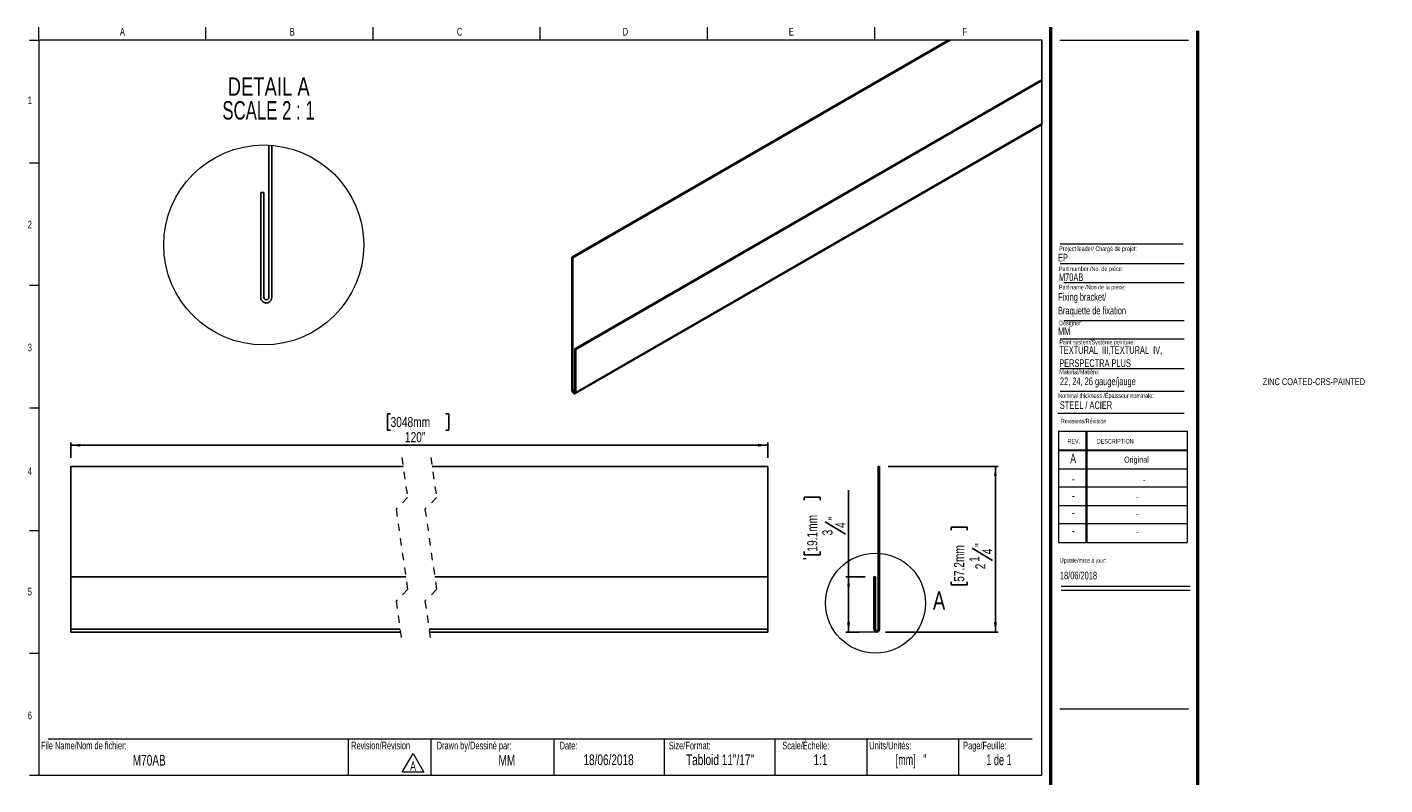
# Model space of a CAD drawing. Header units: inches. Extents: x 0.5 to 42.5, y 0.4 to 26.9.
import ezdxf

# ---------------------------------------------------------------- set-up
doc = ezdxf.new("R2010")
doc.units = ezdxf.units.IN
doc.header["$MEASUREMENT"] = 0
doc.linetypes.add('HIDDEN', pattern=[0.075, 0.05, -0.025])
doc.layers.add('FORMAT', color=7, linetype='Continuous')
doc.styles.add('SLDTEXTSTYLE0', font='TXT', dxfattribs={"width": 0.7})
doc.styles.add('SLDTEXTSTYLE1', font='TXT', dxfattribs={"width": 0.633333})
doc.styles.add('SLDTEXTSTYLE2', font='TXT', dxfattribs={"width": 0.625})
doc.styles.add('SLDTEXTSTYLE3', font='TXT', dxfattribs={"width": 0.75})
doc.styles.add('SLDTEXTSTYLE4', font='TXT', dxfattribs={"width": 0.681818})
doc.dimstyles.new('SLDDIMSTYLE0', dxfattribs={"dimtxt": 0.137795, "dimasz": 0.13, "dimexe": 0, "dimexo": 0.0625, "dimgap": 0.034449, "dimtad": 1, "dimdec": 6, "dimrnd": 1e-09, "dimzin": 12, "dimdsep": 46, "dimlunit": 5, "dimtxsty": 'SLDTEXTSTYLE3', "dimsah": 1, "dimcen": 0.09, "dimadec": 0, "dimazin": 3, "dimtfac": 1, "dimtofl": 0, "dimtmove": 0, "dimatfit": 3, "dimfxl": 1, "dimfrac": 2, "dimtolj": 1, "dimtzin": 12, "dimarcsym": 0})
doc.dimstyles.new('SLDDIMSTYLE1', dxfattribs={"dimtxt": 0.137795, "dimasz": 0.13, "dimexe": 0, "dimexo": 0.0625, "dimgap": 0.034449, "dimtad": 1, "dimrnd": 1e-09, "dimzin": 12, "dimdsep": 46, "dimlunit": 5, "dimtxsty": 'SLDTEXTSTYLE3', "dimsah": 1, "dimcen": 0.09, "dimadec": 0, "dimazin": 3, "dimtfac": 1, "dimtofl": 0, "dimtmove": 0, "dimatfit": 3, "dimfxl": 1, "dimfrac": 2, "dimtolj": 1, "dimtzin": 12, "dimarcsym": 0})

# ---------------------------------------------------------------- blocks, each defined once
blk = doc.blocks.new('SW_NOTE_0')
at = {"color": 0, "linetype": 'Continuous', "lineweight": 0}
for p, q in [((-0.098, 0.015), (0.049, 0.269)), ((0.049, 0.269), (0.196, 0.015)), ((0.196, 0.015), (-0.098, 0.015))]:
    blk.add_line(p, q, dxfattribs=at)
at = {"color": 0, "linetype": 'Continuous', "lineweight": 0, "insert": (0.049, 0.161), "char_height": 0.125, "attachment_point": 2, "style": 'SLDTEXTSTYLE0'}
blk.add_mtext('A', dxfattribs=at)
blk = doc.blocks.new('SW_NOTE_1')
at = {"layer": 'FORMAT', "color": 0, "char_height": 0.10417, "attachment_point": 1, "style": 'SLDTEXTSTYLE0'}
for s, insert in [('TEXTURAL  III,TEXTURAL  IV,', (0, 0.134)), ('PERSPECTRA PLUS', (0, -0.044))]:
    blk.add_mtext(s, dxfattribs=dict(at, insert=insert))
blk = doc.blocks.new('_D')
at = {"layer": 'FORMAT'}
for p, q in [((12.169, 4.72), (13.665, 4.72)), ((13.626, 4.72), (13.626, 2.47)), ((13.023, 3.854), (13.023, 3.896)), ((13.023, 3.896), (13.241, 3.896)), ((13.241, 3.896), (13.241, 3.854)), ((13.31, 3.609), (13.585, 3.444)), ((13.023, 3.153), (13.023, 3.111)), ((13.241, 3.111), (13.241, 3.153)), ((13.023, 3.111), (13.241, 3.111)), ((12.131, 2.47), (13.665, 2.47))]:
    blk.add_line(p, q, dxfattribs=at)
for points in [[(13.626, 4.72), (13.606, 4.59), (13.646, 4.59)], [(13.626, 2.47), (13.646, 2.6), (13.606, 2.6)]]:
    blk.add_solid(points, dxfattribs=at)
at = {"layer": 'FORMAT', "attachment_point": 1, "rotation": 90, "style": 'SLDTEXTSTYLE3'}
for s, insert, char_height in [('57.2mm', (13.064, 3.153), 0.1378), ('"', (13.35, 3.628), 0.138), ('1', (13.27, 3.424), 0.138), ('4', (13.448, 3.526), 0.138), ('2', (13.352, 3.323), 0.138)]:
    blk.add_mtext(s, dxfattribs=dict(at, insert=insert, char_height=char_height))
blk = doc.blocks.new('_D_1')
at = {"layer": 'FORMAT'}
for p, q in [((11.027, 4.263), (11.027, 4.305)), ((11.027, 4.305), (11.246, 4.305)), ((11.246, 4.305), (11.246, 4.263)), ((11.63, 3.22), (11.63, 4.398)), ((11.314, 3.967), (11.59, 3.802)), ((11.027, 3.563), (11.027, 3.521)), ((11.027, 3.521), (11.246, 3.521)), ((11.246, 3.521), (11.246, 3.563)), ((11.858, 3.22), (11.591, 3.22)), ((11.63, 3.22), (11.63, 2.47)), ((11.773, 2.47), (11.591, 2.47))]:
    blk.add_line(p, q, dxfattribs=at)
for points in [[(11.63, 3.22), (11.61, 3.09), (11.65, 3.09)], [(11.63, 2.47), (11.65, 2.6), (11.61, 2.6)]]:
    blk.add_solid(points, dxfattribs=at)
at = {"layer": 'FORMAT', "attachment_point": 1, "rotation": 90, "style": 'SLDTEXTSTYLE3'}
for s, insert, char_height in [('19.1mm', (11.068, 3.563), 0.1378), ('3', (11.274, 3.783), 0.138), ('"', (11.355, 3.986), 0.138), ('4', (11.452, 3.885), 0.138)]:
    blk.add_mtext(s, dxfattribs=dict(at, insert=insert, char_height=char_height))
blk = doc.blocks.new('_D_2')
at = {"layer": 'FORMAT'}
for p, q in [((5.406, 5.435), (5.364, 5.435)), ((5.364, 5.435), (5.364, 5.216)), ((6.158, 5.435), (6.2, 5.435)), ((6.2, 5.435), (6.2, 5.216)), ((5.364, 5.216), (5.406, 5.216)), ((6.2, 5.216), (6.158, 5.216)), ((1.061, 4.838), (1.061, 5.049)), ((10.531, 5.01), (1.061, 5.01)), ((10.531, 4.838), (10.531, 5.049))]:
    blk.add_line(p, q, dxfattribs=at)
for points in [[(1.061, 5.01), (1.191, 4.99), (1.191, 5.03)], [(10.531, 5.01), (10.401, 5.03), (10.401, 4.99)]]:
    blk.add_solid(points, dxfattribs=at)
at = {"layer": 'FORMAT', "char_height": 0.1378, "attachment_point": 1, "style": 'SLDTEXTSTYLE3'}
for s, insert in [('3048mm', (5.406, 5.394)), ('120"', (5.601, 5.188))]:
    blk.add_mtext(s, dxfattribs=dict(at, insert=insert))
blk = doc.blocks.new('SW_NOTE_2')
at = {"layer": 'FORMAT', "color": 0, "char_height": 0.25, "attachment_point": 2}
for s, insert, style in [('DETAIL A', (0.672, 0.322), 'SLDTEXTSTYLE3'), ('SCALE 2 : 1', (0.67, -0.001), 'SLDTEXTSTYLE4')]:
    blk.add_mtext(s, dxfattribs=dict(at, insert=insert, style=style))

msp = doc.modelspace()

# ---------------------------------------------------------------- linework, layer by layer
at = {"color": 7, "linetype": 'Continuous', "lineweight": 18}
for p, q in [((0.6262516, 10.5170732), (0.6262516, 10.6939449)), ((2.8970849, 10.5170732), (2.8970849, 10.6939449)), ((5.1679183, 10.5170732), (5.1679183, 10.6939449)), ((7.4387516, 10.5170732), (7.4387516, 10.6939449)), ((9.7095849, 10.6939449), (9.7095849, 10.5170732)), ((11.9804183, 10.6939449), (11.9804183, 10.5170732)), ((0.5012516, 10.5170732), (0.6262516, 10.5170732)), ((14.2512516, 10.5170732), (0.6262516, 10.5170732)), ((0.6262516, 10.5170732), (0.6262516, 0.5170732)), ((14.2512516, 10.5170732), (14.2512516, 0.5170732)), ((14.5012516, 10.5170732), (16.2512516, 10.5170732)), ((0.5012516, 8.8504065), (0.6262516, 8.8504065)), ((14.5052809, 7.4796461), (16.192868, 7.4796461)), ((14.5578273, 7.2228331), (16.192868, 7.2228331)), ((0.5012516, 7.1837398), (0.6262516, 7.1837398)), ((14.5578273, 6.7072972), (16.192868, 6.7072972)), ((14.5052809, 6.4574028), (16.192868, 6.4574028)), ((14.5052809, 6.0531641), (16.192868, 6.0531641)), ((14.5052809, 5.7453132), (16.192868, 5.7453132)), ((0.5012516, 5.5170732), (0.6262516, 5.5170732)), ((14.4754278, 5.446808), (16.192868, 5.446808)), ((14.4811999, 5.1987495), (16.2311999, 5.1987495)), ((14.4811999, 5.1987495), (14.4811999, 3.6887495)), ((14.8561999, 5.1987495), (14.8561999, 3.6887495)), ((14.8661999, 5.1987495), (14.8661999, 3.6887495)), ((16.2311999, 5.1987495), (16.2311999, 3.6887495)), ((14.4811999, 4.9487495), (16.2311999, 4.9487495)), ((14.4811999, 4.9387495), (16.2311999, 4.9387495)), ((14.4811999, 4.6887495), (16.2311999, 4.6887495)), ((16.2311999, 4.4387495), (14.4811999, 4.4387495)), ((14.4811999, 4.1887495), (16.2311999, 4.1887495)), ((16.2311999, 3.9387495), (14.4811999, 3.9387495)), ((0.5012516, 3.8504065), (0.6262516, 3.8504065)), ((14.4811999, 3.6887495), (16.2311999, 3.6887495)), ((14.5215385, 3.094666), (16.2715385, 3.094666)), ((14.5215385, 3.0386495), (16.2715385, 3.0386495)), ((0.5012516, 2.1837398), (0.6262516, 2.1837398)), ((0.7512516, 1.0170732), (14.1262516, 1.0170732)), ((4.8316802, 1.0170732), (4.8316802, 0.5170732)), ((5.9539324, 1.0170732), (5.9539324, 0.5170732)), ((7.6262516, 1.0170732), (7.6262516, 0.5170732)), ((9.1262516, 1.0170732), (9.1262516, 0.5170732)), ((10.6262516, 1.0170732), (10.6262516, 0.5170732)), ((11.8762516, 1.0170732), (11.8762516, 0.5170732)), ((13.1262516, 1.0170732), (13.1262516, 0.5170732)), ((0.6262516, 0.5170732), (0.5012516, 0.5170732)), ((14.2512516, 0.5170732), (0.6262516, 0.5170732))]:
    msp.add_line(p, q, dxfattribs=at)
at = {"color": 7, "linetype": 'Continuous', "lineweight": 50}
for p, q in [((14.3762516, 10.6939449), (14.3762516, 0.3920732)), ((16.3762516, 0.3920732), (16.3762516, 10.6420732))]:
    msp.add_line(p, q, dxfattribs=at)
at = {"color": 7, "linetype": 'Continuous', "lineweight": 25}
for p, q in [((7.8709624, 7.5653029), (12.9841304, 10.5170727)), ((7.8851079, 7.5571389), (13.0124215, 10.5170727)), ((7.9098556, 6.3180405), (14.2590081, 9.9833295)), ((7.9239964, 6.3098765), (14.2590081, 9.9670016)), ((7.9162291, 5.7109226), (14.2590081, 9.3725321)), ((7.9239964, 5.7280906), (14.2590081, 9.3852157)), ((3.7521136, 9.0897742), (3.7521136, 7.0201979)), ((3.7921136, 9.0871188), (3.7921136, 7.0201979)), ((3.6421136, 7.0201979), (3.6421136, 8.4451978)), ((3.6821136, 8.4451978), (3.6421136, 8.4451978)), ((3.6821136, 7.0201979), (3.6821136, 8.4451978)), ((7.8709624, 7.5653029), (7.8709624, 5.7587072)), ((7.8709624, 7.5653029), (7.8851079, 7.5571389)), ((7.8851079, 7.5571389), (7.8851079, 5.7505432)), ((7.9098556, 5.7362546), (7.9098556, 6.3180405)), ((7.9098556, 6.3180405), (7.9239964, 6.3098765)), ((7.9239964, 5.7280906), (7.9239964, 6.3098765)), ((1.0612865, 4.7197544), (5.5765824, 4.7197544)), ((1.0612865, 4.7197544), (1.0612865, 3.2197544)), ((5.9702843, 4.7197544), (10.5309783, 4.7197544)), ((10.5309783, 4.7197544), (10.5309783, 3.2197544)), ((12.0508143, 4.7197544), (12.0308143, 4.7197544)), ((12.0308143, 4.7197544), (12.0308143, 2.5072544)), ((12.0508143, 4.7197544), (12.0508143, 2.5072544)), ((1.0612865, 2.5072544), (1.0612865, 3.2197544)), ((1.0612865, 3.2197544), (5.6126221, 3.2197544)), ((6.0063193, 3.2197544), (10.5309783, 3.2197544)), ((10.5309783, 2.5072544), (10.5309783, 3.2197544)), ((11.9958143, 3.2197544), (11.9758143, 3.2197544)), ((11.9758143, 2.5072544), (11.9758143, 3.2197544)), ((11.9958143, 2.5072544), (11.9958143, 3.2197544)), ((1.0612865, 2.4697545), (1.0612865, 2.5072544)), ((1.0612865, 2.5072544), (5.5351408, 2.5072544)), ((1.0612865, 2.4697545), (5.5405474, 2.4697545)), ((5.9288427, 2.5072544), (10.5309783, 2.5072544)), ((5.9342493, 2.4697545), (10.5309783, 2.4697545)), ((10.5309783, 2.4697545), (10.5309783, 2.5072544))]:
    msp.add_line(p, q, dxfattribs=at)
at = {"color": 8, "linetype": 'Continuous', "lineweight": 25}
msp.add_line((7.8851079, 5.7505432), (7.9098556, 5.7648296), dxfattribs=at)
at = {"color": 7, "linetype": 'HIDDEN', "lineweight": 18}
for p, q in [((5.558566, 4.8447544), (5.6373062, 4.2984946)), ((5.9522668, 4.8447544), (6.031007, 4.2984946)), ((5.6373062, 4.2984946), (5.4798259, 4.1410143)), ((6.031007, 4.2984946), (5.8735267, 4.1410143)), ((5.4798259, 4.1410143), (5.6373062, 3.0484946)), ((5.8735267, 4.1410143), (6.031007, 3.0484946)), ((5.6373062, 3.0484946), (5.4798259, 2.8910143)), ((6.031007, 3.0484946), (5.8735267, 2.8910143)), ((5.4798259, 2.8910143), (5.558566, 2.3447544)), ((5.8735267, 2.8910143), (5.9522668, 2.3447544))]:
    msp.add_line(p, q, dxfattribs=at)
at = {"color": 7, "linetype": 'Continuous', "lineweight": 18, "flags": 128}
msp.add_lwpolyline([(14.2590081, 9.3725321), (14.2590081, 9.3852157), (14.2590081, 9.9670016), (14.2590081, 9.9833295), (14.2590081, 10.5170727), (13.0124215, 10.5170727), (12.9841304, 10.5170727)], dxfattribs=at)
at = {"color": 7, "linetype": 'Continuous', "lineweight": 25, "flags": 128}
for points in [[(7.8709624, 5.7587072), (7.8729805, 5.7458241), (7.8787298, 5.7325727), (7.8873325, 5.7209685), (7.8974794, 5.7127788), (7.9076263, 5.7092518), (7.9162291, 5.7109226), (7.9219783, 5.7175378), (7.9239964, 5.7280906)], [(7.8851079, 5.7505432), (7.8860466, 5.7445312), (7.8887311, 5.7383454), (7.8927439, 5.7329317), (7.8974794, 5.729109), (7.9022149, 5.727464), (7.9062324, 5.7282431), (7.9089122, 5.7313313), (7.9098556, 5.7362546)]]:
    msp.add_lwpolyline(points, dxfattribs=at)
at = {"color": 7, "linetype": 'Continuous', "lineweight": 18}
for centre, radius in [((3.6821136, 7.7326865), 1.3588805), ((11.9958143, 2.8635044), 0.6794403)]:
    msp.add_circle(centre, radius, dxfattribs=at)
at = {"color": 7, "linetype": 'Continuous', "lineweight": 25}
for centre, radius, start, end in [((3.7171136, 7.0201978), 0.075, 179.99994398, 0.00005602), ((3.7171136, 7.0201977), 0.035, 179.99975991, 0.00024009), ((12.0133143, 2.5072544), 0.0375, 180, 0), ((12.0133143, 2.5072544), 0.0175, 180, 0)]:
    msp.add_arc(centre, radius, start, end, dxfattribs=at)
at = {"layer": 'FORMAT', "color": 250, "lineweight": 18, "true_color": 0x454545}
msp.add_line((14.5052809, 7.7477891), (16.1756542, 7.7477891), dxfattribs=at)
at = {"layer": 'FORMAT', "lineweight": 18}
for p, q in [((11.0129206, 3.4697544), (11.0527169, 3.4697544)), ((12.0133143, 2.4697544), (11.6549239, 2.4697544)), ((14.5012516, 1.4265536), (16.2512516, 1.4265536))]:
    msp.add_line(p, q, dxfattribs=at)

# ---------------------------------------------------------------- block references
at = {"color": 7, "linetype": 'Continuous', "lineweight": 0}
msp.add_blockref('SW_NOTE_0', (5.6629239, 0.5500403), dxfattribs=at)
at = {"layer": 'FORMAT'}
for name, p in [('SW_NOTE_2', (3.077521, 9.6888259)), ('SW_NOTE_1', (14.4936793, 6.2219515))]:
    msp.add_blockref(name, p, dxfattribs=at)

# ---------------------------------------------------------------- texts
at = {"color": 7, "linetype": 'Continuous', "lineweight": 0}
for s, insert, char_height, attachment_point, style in [('A', (1.7614258, 10.6839024), 0.1041667, 2, 'SLDTEXTSTYLE0'), ('B', (4.0695891, 10.6839024), 0.1041667, 2, 'SLDTEXTSTYLE0'), ('C', (6.3441318, 10.6839024), 0.1041667, 2, 'SLDTEXTSTYLE0'), ('D', (8.5974733, 10.6839024), 0.1041667, 2, 'SLDTEXTSTYLE0'), ('E', (10.8526565, 10.6839024), 0.1041667, 2, 'SLDTEXTSTYLE0'), ('F', (13.2074254, 10.6839024), 0.1041667, 2, 'SLDTEXTSTYLE0'), ('1', (0.5037246, 9.7518248), 0.1041667, 2, 'SLDTEXTSTYLE0'), ('2', (0.5037246, 8.0618626), 0.1041667, 2, 'SLDTEXTSTYLE0'), ('EP', (14.4770103, 7.6126145), 0.10416667, 1, 'SLDTEXTSTYLE0'), ('Project leader/ Chargé de projet:', (14.4927736, 7.7128037), 0.0625, 1, 'SLDTEXTSTYLE0'), ('Part number /No. de pièce:', (14.4892638, 7.4395042), 0.0625, 1, 'SLDTEXTSTYLE0'), ('M70AB', (14.4892638, 7.3462932), 0.10416667, 1, 'SLDTEXTSTYLE0'), ('Designer:', (14.4927736, 6.7027068), 0.0625, 1, 'SLDTEXTSTYLE0'), ('MM', (14.4770103, 6.6115619), 0.10416667, 1, 'SLDTEXTSTYLE0'), ('3', (0.5037246, 6.3910002), 0.1041667, 2, 'SLDTEXTSTYLE0'), ('Paint system/Système peinture:', (14.4936793, 6.4423393), 0.0625, 1, 'SLDTEXTSTYLE0'), ('ZINC COATED-CRS-PAINTED', (17.2579034, 5.920721), 0.09375, 1, 'SLDTEXTSTYLE0'), ('Nominal thickness /Épaisseur nominale:', (14.4802784, 5.7152135), 0.0625, 1, 'SLDTEXTSTYLE0'), ('STEEL / ACIER', (14.5019361, 5.6065758), 0.104166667, 1, 'SLDTEXTSTYLE0'), ('Revisions/Révision', (14.5156012, 5.3694188), 0.0625, 1, 'SLDTEXTSTYLE0'), ('REV.', (14.6062312, 5.0951297), 0.0625, 1, 'SLDTEXTSTYLE0'), ('DESCRIPTION', (15.0041424, 5.0951297), 0.0625, 1, 'SLDTEXTSTYLE0'), ('A', (14.6820414, 4.8942809), 0.125, 2, 'SLDTEXTSTYLE0'), ('Original', (15.5419694, 4.8554617), 0.08333333, 2, 'SLDTEXTSTYLE0'), ('4', (0.5037246, 4.7085424), 0.1041667, 2, 'SLDTEXTSTYLE0'), ('-', (14.6833579, 4.6174037), 0.125, 2, 'SLDTEXTSTYLE0'), ('-', (15.6471739, 4.5785845), 0.0833333, 2, 'SLDTEXTSTYLE0'), ('-', (14.6833579, 4.3881653), 0.125, 2, 'SLDTEXTSTYLE0'), ('-', (15.5556728, 4.3493461), 0.0833333, 2, 'SLDTEXTSTYLE0'), ('-', (14.6833579, 4.1569001), 0.125, 2, 'SLDTEXTSTYLE0'), ('-', (15.5556728, 4.118081), 0.0833333, 2, 'SLDTEXTSTYLE0'), ('-', (14.6833579, 3.9142956), 0.125, 2, 'SLDTEXTSTYLE0'), ('-', (15.5556728, 3.8754764), 0.0833333, 2, 'SLDTEXTSTYLE0'), ('Update/mise à jour:', (14.5009021, 3.4746831), 0.0625, 1, 'SLDTEXTSTYLE0'), ('18/06/2018', (14.5029298, 3.2903145), 0.10416667, 1, 'SLDTEXTSTYLE0'), ('5', (0.5037246, 3.0715769), 0.1041667, 2, 'SLDTEXTSTYLE0'), ('6', (0.5037246, 1.3878409), 0.1041667, 2, 'SLDTEXTSTYLE0'), ('File Name/Nom de fichier:', (0.6549319, 0.9786785), 0.104166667, 1, 'SLDTEXTSTYLE0'), ('Revision/Révision', (4.8700984, 0.9786785), 0.104166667, 1, 'SLDTEXTSTYLE0'), ('Drawn by/Dessiné par:', (6.0332993, 0.9786785), 0.104166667, 1, 'SLDTEXTSTYLE0'), ('Date:', (7.7035091, 0.9786785), 0.10416667, 1, 'SLDTEXTSTYLE0'), ('Size/Format:', (9.1875093, 0.9786785), 0.104166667, 1, 'SLDTEXTSTYLE0'), ('Scale/Échelle:', (10.7293877, 0.9786785), 0.104166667, 1, 'SLDTEXTSTYLE0'), ('Units/Unités:', (11.9111167, 0.9786785), 0.104166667, 1, 'SLDTEXTSTYLE0'), ('Page/Feuille:', (13.1879976, 0.9786785), 0.104166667, 1, 'SLDTEXTSTYLE0'), ('M70AB', (2.1264069, 0.7993968), 0.14583333, 2, 'SLDTEXTSTYLE0'), ('MM', (6.9863934, 0.7993968), 0.14583333, 2, 'SLDTEXTSTYLE0'), ('18/06/2018', (8.3687858, 0.805962), 0.14583333, 2, 'SLDTEXTSTYLE0'), ('Tabloid 11"/17"', (9.8831067, 0.805962), 0.145833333, 2, 'SLDTEXTSTYLE0'), ('1:1', (11.2474421, 0.805962), 0.14583333, 2, 'SLDTEXTSTYLE0'), ('[mm]   "', (12.4789981, 0.805962), 0.14583333, 2, 'SLDTEXTSTYLE2'), ('1 de 1', (13.6742198, 0.805962), 0.14583333, 2, 'SLDTEXTSTYLE1')]:
    msp.add_mtext(s, dxfattribs=dict(at, insert=insert, char_height=char_height, attachment_point=attachment_point, style=style))
at = {"color": 7, "linetype": 'Continuous', "lineweight": 18, "insert": (12.7766855, 3.0229797), "char_height": 0.25, "attachment_point": 1, "style": 'SLDTEXTSTYLE3'}
msp.add_mtext('A', dxfattribs=at)
at = {"layer": 'FORMAT', "attachment_point": 1, "style": 'SLDTEXTSTYLE0'}
for s, insert, char_height in [('Part name /Non de la pièce:', (14.4892638, 7.1904184), 0.0625), ('Fixing bracket/', (14.4770103, 7.0784856), 0.104166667), ('Braquette de fixation', (14.4770103, 6.8922265), 0.104166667), ('Material/Matière:', (14.4936793, 6.0368173), 0.0625), ('22, 24, 26 gauge/jauge', (14.503118, 5.9304258), 0.104166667)]:
    msp.add_mtext(s, dxfattribs=dict(at, insert=insert, char_height=char_height))

# ---------------------------------------------------------------- dimensions: what is measured, and where the dimension line sits
at = {"layer": 'FORMAT'}
dim = msp.add_linear_dim(base=(1.0612885, 5.0100002), p1=(10.5309764, 4.7197544), p2=(1.0612885, 4.7197544), text='120"', dimstyle='SLDDIMSTYLE1', dxfattribs=at)
dim.commit()
dim.dimension.update_dxf_attribs({"geometry": '_D_2', "text_midpoint": (5.7818803, 5.0100002), "dimtype": 160})
for base, p1, p2, picture, middle in [((13.6256174, 2.4697544), (12.0508143, 4.7197544), (12.0133143, 2.4697544), '_D', (13.6256174, 3.5037177)), ((11.6298855, 2.4697544), (11.9758143, 3.2197544), (11.6549239, 2.4697544), '_D_1', (11.6298855, 3.9130726))]:
    dim = msp.add_linear_dim(base=base, p1=p1, p2=p2, angle=90, dimstyle='SLDDIMSTYLE0', dxfattribs=at)
    dim.commit()
    dim.dimension.update_dxf_attribs({"geometry": picture, "text_midpoint": middle, "dimtype": 160})

doc.saveas('drawing.dxf')
